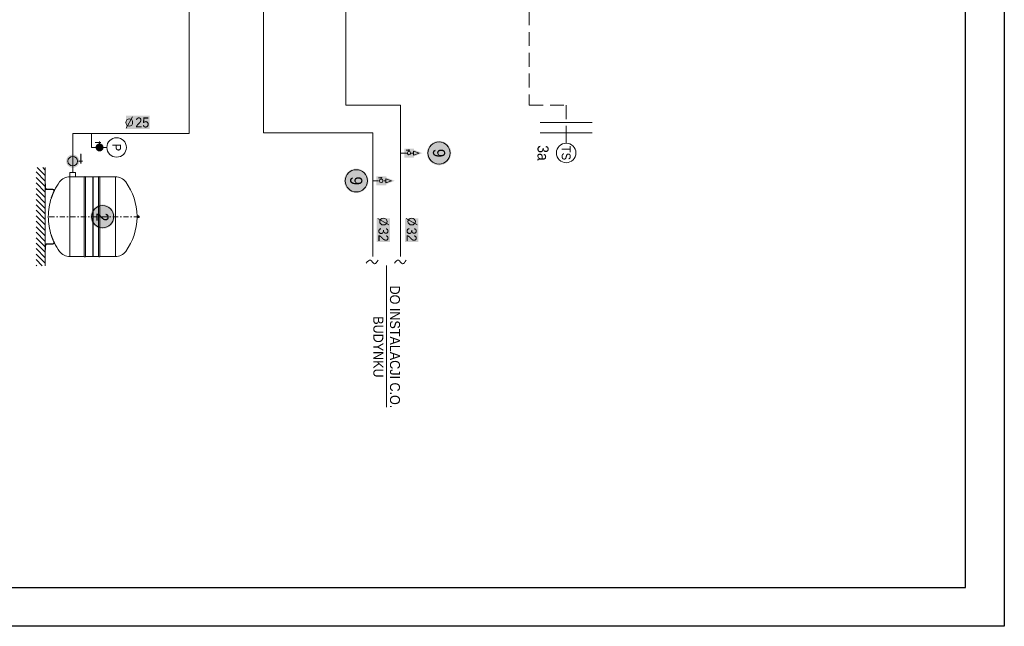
# Model space of a CAD drawing. Header units: millimetres. Extents: x -12568 to -9598, y -268547 to -264347.
# Tile 2 of 4: x -11375 to -9598, y -268547 to -267453. Entities that reach past the tile are written whole.
import ezdxf
from ezdxf.enums import TextEntityAlignment as Align
from ezdxf.lldxf.tags import DXFTag

# ---------------------------------------------------------------- set-up
doc = ezdxf.new("R2010")
doc.units = ezdxf.units.MM
for name, pattern in [('DASHDOT', [25.4, 12.7, -6.35, 0, -6.35]), ('DASHED2', [0.375, 0.25, -0.125]), ('DASHEDX2', [38.1, 25.4, -12.7])]:
    doc.linetypes.add(name, pattern=pattern)
doc.layers.get('0').update_dxf_attribs({"color": 20, "lineweight": 35})
for name, color, linetype, lineweight in [('-- CO_nastawy', 11, 'Continuous', 9), ('-- CO_opis', 11, 'Continuous', 0), ('-- CO_rury', 51, 'Continuous', 9)]:
    doc.layers.add(name, color=color, linetype=linetype, lineweight=lineweight)
doc.layers.add('-- RAMKA', color=11, linetype='Continuous')
doc.layers.add('Reflex_252', color=252, linetype='Continuous')
doc.styles.add('A', font='arial.ttf', dxfattribs={"width": 0.9})
doc.styles.add('R', font='romans.shx')
tags = doc.linetypes.add('DASH', pattern=[15, 10, -5]).pattern_tags.tags
tags[6:7] = [DXFTag(74, 4), DXFTag(75, 0), DXFTag(340, '0'), DXFTag(46, 0.0), DXFTag(50, 0.0), DXFTag(44, 0.0), DXFTag(45, 0.0)]
tags[4:5] = [DXFTag(74, 4), DXFTag(75, 0), DXFTag(340, '0'), DXFTag(46, 0.0), DXFTag(50, 0.0), DXFTag(44, 0.0), DXFTag(45, 0.0)]

# ---------------------------------------------------------------- blocks, each defined once
blk = doc.blocks.new('-- NG 80')
at = {"color": 50, "linetype": 'Continuous', "ltscale": 0.5, "extrusion": (0, 1, 0)}
for p, q in [((5.5, 557.3), (-5.5, 557.3)), ((-5.5, 555.8), (-5.5, 557.3)), ((5.5, 555.8), (-5.5, 555.8)), ((-5, 554.5), (-5, 555.8)), ((5, 554.5), (-5, 554.5)), ((-5, 554.5), (-5, 554.5)), ((-4.5, 562.5), (-4.8, 557.3)), ((4.5, 562.5), (-4.5, 562.5)), ((-4, 552), (-4, 554.5)), ((3.4, 563.9), (-3.4, 563.9)), ((1.6, 565), (-1.6, 565)), ((4, 552), (4, 554.5)), ((4.5, 562.5), (4.8, 557.3)), ((5, 554.5), (5, 555.8)), ((5, 554.5), (5, 554.5)), ((5.5, 555.8), (5.5, 557.3)), ((-240, 422), (240, 422)), ((240, 329), (-240, 329)), ((240, 321), (-240, 321)), ((-240, 288), (240, 288)), ((240, 285), (-240, 285)), ((240, 242), (-240, 242)), ((240, 234), (-240, 234)), ((240, 148), (-240, 148))]:
    blk.add_line(p, q, dxfattribs=at)
at = {"color": 50, "linetype": 'DASHDOT', "ltscale": 2.5}
blk.add_line((0, 565), (0, 18), dxfattribs=at)
at = {"color": 0, "extrusion": (0, 1, 0)}
for p, q in [((-240, 329), (-240, 422.2)), ((240, 329), (240, 422.2)), ((-240, 288), (-240, 321)), ((240, 288), (240, 321)), ((-237, 285), (-240, 288)), ((-240, 242), (-240, 285)), ((237, 285), (240, 288)), ((240, 242), (240, 285)), ((-240, 147.8), (-240, 234)), ((240, 147.8), (240, 234))]:
    blk.add_line(p, q, dxfattribs=at)
at = {"color": 50, "linetype": 'Continuous', "ltscale": 0.5}
blk.add_line((240, 181.8), (240, 148.2), dxfattribs=at)
at = {"color": 11, "extrusion": (0, 1, 0)}
for p, q in [((-197.5, 2), (-173.3, 2)), ((-197.5, 0), (-197.5, 2)), ((-172.5, 0), (-197.5, 0)), ((-192.5, 0), (-192.5, 2)), ((-177.5, 0), (-177.5, 2)), ((-165.3, 10), (-165.3, 45.7)), ((-163.2, 10), (-163.2, 45.7)), ((-162.5, 10), (-162.5, 45.7)), ((-113, 35.5), (-112.7, 36.4)), ((113, 35.5), (112.7, 36.4)), ((162.5, 10), (162.5, 45.7)), ((163.2, 10), (163.2, 45.7)), ((165.3, 10), (165.3, 45.7)), ((172.5, 0), (197.5, 0)), ((197.5, 2), (173.3, 2)), ((177.5, 0), (177.5, 2)), ((192.5, 0), (192.5, 2)), ((197.5, 0), (197.5, 2))]:
    blk.add_line(p, q, dxfattribs=at)
at = {"color": 0, "extrusion": (0, 0, -1)}
for centre, radius, start, end in [((0, 198), 354, 53.90051, 89.35258), ((0, 198), 354, 90.64742, 126.09949), ((163.5, 422.2), 76.5, 0, 53.90051), ((-163.5, 422.2), 76.5, 126.09949, 180), ((235.6, 325), 5.5, 330.59965, 29.40035), ((242.5, 329.1), 2.5, 182.04774, 213.76116), ((242.5, 320.9), 2.5, 146.23884, 177.95226), ((-242.5, 329.1), 2.5, 326.23884, 357.95226), ((-242.5, 320.9), 2.5, 2.04774, 33.76116), ((-235.6, 325), 5.5, 150.59965, 209.40035), ((235.6, 238), 5.5, 330.59965, 29.40035), ((242.5, 242.1), 2.5, 182.04774, 213.76116), ((-242.5, 242.1), 2.5, 326.23884, 357.95226), ((-235.6, 238), 5.5, 150.59965, 209.40035), ((242.5, 233.9), 2.5, 146.23884, 177.95226), ((-242.5, 233.9), 2.5, 2.04774, 33.76116), ((163.5, 147.8), 76.5, 306.09949, 0), ((-163.5, 147.8), 76.5, 180, 233.90051), ((0, 372), 354, 296.48883, 306.09949), ((0, 372), 354, 233.90051, 243.51117), ((0, 372), 354, 288.56161, 296.48883), ((0, 372), 354, 270, 288.56161), ((0, 372), 354, 251.43839, 270), ((0, 372), 354, 243.51117, 251.43839)]:
    blk.add_arc(centre, radius, start, end, dxfattribs=at)
at = {"color": 50, "linetype": 'Continuous', "ltscale": 0.5, "extrusion": (0, 0, -1)}
for centre, radius, start, end in [((0, 560.2), 5.07, 27.17918, 44.70241), ((0, 198), 354, 89.35258, 90.64742), ((3.4, 563.6), 0.3, 45.51921, 90), ((0.1, 562.9), 2.59, 21.10312, 52.22262), ((1.6, 564.8), 0.2, 56.53969, 90), ((-1.6, 564.8), 0.2, 90, 123.46031), ((-0.1, 562.9), 2.59, 127.77738, 158.89688), ((-3.4, 563.6), 0.3, 90, 134.48079), ((0, 560.2), 5.07, 135.29759, 152.82082)]:
    blk.add_arc(centre, radius, start, end, dxfattribs=at)
at = {"color": 11}
for centre, radius, start, end in [((-173.3, 10), 8.02, 269.83911, 359.84973), ((-173.3, 10), 10, 269.83982, 359.85318), ((-155.5, 45.7), 7, 67.28448, 180), ((-23.6, 305), 283.2, 242.93479, 248.61518), ((-245, -260.2), 323.9, 65.94602, 68.60779), ((245, -260.2), 323.9, 111.39221, 114.05398), ((23.6, 305), 283.2, 291.38482, 297.06521), ((155.5, 45.7), 7, 0, 112.71552), ((173.3, 10), 10, 180.14682, 270.16018), ((173.3, 10), 8.02, 180.15027, 270.16089)]:
    blk.add_arc(centre, radius, start, end, dxfattribs=at)
at = {"color": 11, "extrusion": (0, 0, -1)}
for centre, radius, start, end in [((172.5, 10), 10, 180, 270), ((155.5, 45.7), 9.76, 0, 75.81202), ((155.5, 45.7), 7.75, 0, 112.71552), ((23.6, 305), 283.9, 288.34812, 297.06521), ((-23.6, 305), 283.9, 242.93479, 251.65188), ((-155.5, 45.7), 7.75, 67.28448, 180), ((-155.5, 45.7), 9.76, 104.18798, 180), ((-172.5, 10), 10, 270, 0)]:
    blk.add_arc(centre, radius, start, end, dxfattribs=at)
at = {"layer": 'Reflex_252', "color": 0, "extrusion": (0, 1, 0)}
for p, q in [((-152.5, 52.8), (-152.5, 52.8)), ((-152.5, 52.8), (-152.5, 52.8)), ((152.5, 52.8), (152.5, 52.8)), ((152.5, 52.8), (152.5, 52.8))]:
    blk.add_line(p, q, dxfattribs=at)
blk = doc.blocks.new('-- CZUJNIK TEMP._2')
at = {"layer": '-- CO_rury', "color": 51}
blk.add_line((0, 0), (0, 18.5), dxfattribs=at)
at = {"layer": '-- CO_rury', "color": 11, "linetype": 'Continuous'}
blk.add_circle((0, 36.1), 17.6, dxfattribs=at)
at = {"color": 7, "style": 'A', "width": 0.9, "flags": 12}
blk.add_attdef('OZN', text='', height=16, dxfattribs=at).set_placement((0, 36.1), align=Align.MIDDLE_CENTER)
blk = doc.blocks.new('-- NR_22')
h = blk.add_hatch(color=251)
edge = h.paths.add_edge_path()
edge.add_arc((0, 30), 22, 0, 360)
at = {"color": 50}
blk.add_circle((0, 30), 20, dxfattribs=at)
at = {"style": 'A', "width": 0.9, "flags": 12}
blk.add_attdef('22', text='', height=20, dxfattribs=at).set_placement((0, 30, 0.1), align=Align.MIDDLE_CENTER)
blk = doc.blocks.new('-- zawór_11')
blk.add_hatch(color=251).paths.add_polyline_path([(1, 7.2), (1, 8), (2.6, 8), (2.6, 10), (1, 10), (1, 10.7), (-1, 10.7), (-1, 10), (-7.9, 10), (-7.9, 8), (-1, 8), (-1, 7.2, 14.430703)])
at = {"color": 11, "linetype": 'Continuous'}
blk.add_line((2.6, 9), (-7.9, 9), dxfattribs=at)
at = {"color": 50, "linetype": 'Continuous'}
blk.add_line((0, 6.2), (0, 10.7), dxfattribs=at)
at = {"color": 11, "linetype": 'Continuous'}
blk.add_circle((0, 0), 5.25, dxfattribs=at)
blk = doc.blocks.new('zawór')
blk.add_hatch(color=251).paths.add_polyline_path([(1, 7.2), (1, 8), (2.6, 8), (2.6, 10), (1, 10), (1, 10.7), (-1, 10.7), (-1, 10), (-7.9, 10), (-7.9, 8), (-1, 8), (-1, 7.2, 14.430703)])
at = {"color": 51, "linetype": 'Continuous'}
blk.add_line((2.6, 9), (-7.9, 9), dxfattribs=at)
at = {"color": 11, "linetype": 'Continuous'}
blk.add_line((0, 6.2), (0, 10.7), dxfattribs=at)
at = {"color": 51, "linetype": 'Continuous'}
blk.add_circle((0, 0), 5.25, dxfattribs=at)
blk = doc.blocks.new('A$C4B4B19B7')
h = blk.add_hatch()
h.set_pattern_fill('ANSI31', color=50, scale=4.4, style=0)
h.set_pattern_definition([(135, (7205.81, -6477.242), (9.878282, 9.878282), [])])
h.paths.add_polyline_path([(177, -33), (177, 0), (-177, 0), (-177, -33)])
at = {"color": 51}
blk.add_line((177, 0), (-177, 0), dxfattribs=at)
blk = doc.blocks.new('odpowietrznik autom.')
blk.add_hatch(color=251).paths.add_polyline_path([(3.9, 12.8), (5.5, 12.8), (5.5, 1), (-5.5, 1), (-5.5, 12.8), (-3.9, 12.8), (0, 23)])
at = {"color": 51}
for p, q in [((0, 12.3), (0, 9.8)), ((-3.6, 7.7), (-3.6, 3.5)), ((0, 3.6), (0, 0))]:
    blk.add_line(p, q, dxfattribs=at)
at = {"color": 11}
blk.add_line((-2.5, 6.7), (-4.3, 6.7), dxfattribs=at)
blk.add_lwpolyline([(0, 18.9), (-2.5, 12.3), (2.5, 12.3)], close=True, dxfattribs=at)
at = {"color": 51}
blk.add_ellipse((0, 6.7), major_axis=(1.48, 1.48), ratio=1, start_param=0.785398, end_param=7.068583, dxfattribs=at)
blk = doc.blocks.new('A$C64AF1EC1')
at = {"layer": '-- CO_nastawy', "ltscale": 0.5}
blk.add_blockref('odpowietrznik autom.', (0, 0), dxfattribs=at)
blk = doc.blocks.new('-- NR')
at = {"style": 'A', "width": 0.9, "flags": 12}
blk.add_attdef('NR', text='', height=20, dxfattribs=at).set_placement((0, 24), align=Align.MIDDLE_CENTER)
blk = doc.blocks.new('*U222')
at = {"layer": '-- RAMKA', "color": 50}
blk.add_lwpolyline([(0, 2970), (4200, 2970), (4200, 0), (0, 0)], close=True, dxfattribs=at)
at = {"layer": '-- RAMKA', "color": 11}
blk.add_lwpolyline([(300, 69.4), (4130, 69.4), (4130, 2900), (300, 2900)], close=True, dxfattribs=at)
blk = doc.blocks.new('-- fi_średnica_k')
blk.add_hatch(color=251).paths.add_polyline_path([(21.4, 32), (-21.4, 32), (-21.4, 8), (21.4, 8)])
at = {"insert": (-6.8, 20), "char_height": 20, "width": 56.29, "attachment_point": 6, "style": 'R'}
blk.add_mtext('{\\C11;%%C}', dxfattribs=at)
at = {"color": 7, "style": 'A', "width": 0.9, "flags": 12}
blk.add_attdef('SR', text='', height=18, dxfattribs=at).set_placement((8, 20), align=Align.MIDDLE_CENTER)
blk = doc.blocks.new('końcówka')
at = {"color": 11, "linetype": 'Continuous', "ltscale": 100}
blk.add_open_spline([(-4.2, 6.8), (-6.6, 5.3), (-11.4, 2.4), (-1.8, -2.3), (-5.8, -5.8), (-7.7, -7.5)], degree=3, knots=[0, 0, 0, 0, 6.182358, 12.604954, 18.629599, 18.629599, 18.629599, 18.629599], dxfattribs=at)

msp = doc.modelspace()

# ---------------------------------------------------------------- linework, layer by layer
at = {"layer": '-- CO_opis', "color": 11, "lineweight": 0}
msp.add_line((-10712.6, -267896.1), (-10712.6, -268151.7), dxfattribs=at)
at = {"layer": '-- CO_rury', "color": 51}
for p, q in [((-10341.8, -267638.1), (-10435.3, -267638.1)), ((-10341.8, -267657.1), (-10435.3, -267657.1)), ((-11230.6, -267683.3), (-11245.1, -267683.3))]:
    msp.add_line(p, q, dxfattribs=at)
at = {"layer": '-- CO_rury', "color": 171, "linetype": 'Continuous', "ltscale": 100}
for p, q in [((-10682.3, -267693.5), (-10687.3, -267693.5)), ((-10732.3, -267743.5), (-10737.3, -267743.5))]:
    msp.add_line(p, q, dxfattribs=at)
at = {"layer": '-- CO_rury', "color": 11, "linetype": 'DASHED2', "ltscale": 100}
msp.add_lwpolyline([(-10455.1, -267250.2), (-10455.1, -267607.1), (-10388.5, -267607.1), (-10388.5, -267666.9)], dxfattribs=at)
at = {"layer": '-- CO_rury', "color": 91, "linetype": 'Continuous', "ltscale": 4}
msp.add_lwpolyline([(-11279, -267728.7), (-11279, -267658.3), (-11068.8, -267658.3), (-11068.8, -267658.3), (-11068.8, -267314), (-10934.8, -267314)], dxfattribs=at)
at = {"layer": '-- CO_rury', "color": 171, "linetype": 'DASH', "ltscale": 5}
msp.add_lwpolyline([(-10934.8, -267427.8), (-10934.8, -267657.1), (-10737.3, -267657.1), (-10737.5, -267880.2)], dxfattribs=at)
at = {"layer": '-- CO_rury', "color": 171, "linetype": 'Continuous', "ltscale": 100}
msp.add_lwpolyline([(-10786, -267427.8), (-10786, -267607.1), (-10687.3, -267607.1), (-10687.3, -267880.2)], dxfattribs=at)
at = {"layer": '-- CO_rury', "color": 11, "linetype": 'Continuous', "lineweight": 13}
msp.add_lwpolyline([(-11284.1, -267736.2), (-11284.1, -267728.7), (-11274, -267728.7), (-11274, -267736.2)], dxfattribs=at)
at = {"layer": '-- RAMKA', "linetype": 'Continuous', "lineweight": 13}
msp.add_line((-11245.1, -267683.3), (-11245.1, -267658.3), dxfattribs=at)

# ---------------------------------------------------------------- block references
at = {"layer": '-- CO_opis', "lineweight": 0}
ref = msp.add_blockref('-- fi_średnica_k', (-11161.5, -267658.3), dxfattribs=dict(at, zscale=0.001))
ref.add_attrib('SR', '25', dxfattribs={"layer": '0', "color": 7, "height": 18, "style": 'A', "width": 0.9}).set_placement((-11153.5, -267638.3), align=Align.MIDDLE_CENTER)
at = {"layer": '-- CO_opis'}
ref = msp.add_blockref('-- NR_22', (-10647.9, -267693.5), dxfattribs=dict(at, zscale=0.001, rotation=269.9999999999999))
ref.add_attrib('22', '9', dxfattribs={"layer": '0', "height": 22, "rotation": 270, "style": 'A', "width": 0.9}).set_placement((-10617.9, -267693.5, 0), align=Align.MIDDLE_CENTER)
ref = msp.add_blockref('-- NR', (-10454.2, -267693.3), dxfattribs=dict(at, rotation=269.9999999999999))
ref.add_attrib('NR', '3a', dxfattribs={"layer": '0', "height": 20, "rotation": 270, "style": 'A', "width": 0.9}).set_placement((-10430.2, -267693.3), align=Align.MIDDLE_CENTER)
ref = msp.add_blockref('-- NR_22', (-10797.3, -267743.5), dxfattribs=dict(at, zscale=0.001, rotation=269.9999999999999))
ref.add_attrib('22', '9', dxfattribs={"layer": '0', "height": 22, "rotation": 270, "style": 'A', "width": 0.9}).set_placement((-10767.3, -267743.5, 0), align=Align.MIDDLE_CENTER)
ref = msp.add_blockref('-- NR_22', (-11255.2, -267808.2), dxfattribs=dict(at, xscale=-1, zscale=0.001, rotation=269.9999999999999))
ref.add_attrib('22', '2', dxfattribs={"layer": '0', "height": 22, "rotation": 270, "style": 'A', "width": 0.9}).set_placement((-11225.2, -267808.9, 0), align=Align.MIDDLE_CENTER)
at = {"layer": '-- CO_opis', "lineweight": 0}
ref = msp.add_blockref('-- fi_średnica_k', (-10738.3, -267832.5), dxfattribs=dict(at, zscale=0.001, rotation=269.9999999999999))
ref.add_attrib('SR', '32', dxfattribs={"layer": '0', "color": 7, "height": 18, "rotation": 270, "style": 'A', "width": 0.9}).set_placement((-10718.3, -267840.5), align=Align.MIDDLE_CENTER)
ref = msp.add_blockref('-- fi_średnica_k', (-10687.3, -267832.5), dxfattribs=dict(at, zscale=0.001, rotation=269.9999999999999))
ref.add_attrib('SR', '32', dxfattribs={"layer": '0', "color": 7, "height": 18, "rotation": 270, "style": 'A', "width": 0.9}).set_placement((-10667.3, -267840.5), align=Align.MIDDLE_CENTER)
at = {"layer": '-- CO_rury', "color": 171, "linetype": 'Continuous', "ltscale": 100}
ref = msp.add_blockref('-- CZUJNIK TEMP._2', (-11235.9, -267683.3), dxfattribs=dict(at, rotation=269.9999999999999))
ref.add_attrib('OZN', 'P', dxfattribs={"layer": '0', "color": 7, "height": 16, "rotation": 270, "style": 'A', "width": 0.9}).set_placement((-11199.7, -267683.3), align=Align.MIDDLE_CENTER)
ref = msp.add_blockref('-- CZUJNIK TEMP._2', (-10388.5, -267657.1), dxfattribs=dict(at, rotation=179.9999999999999))
ref.add_attrib('OZN', 'TS', dxfattribs={"layer": '0', "color": 7, "height": 16, "rotation": 270, "style": 'A', "width": 0.9}).set_placement((-10388.5, -267693.3), align=Align.MIDDLE_CENTER)
at = {"layer": '-- CO_rury', "linetype": 'Continuous', "lineweight": 0}
msp.add_blockref('-- zawór_11', (-11230.6, -267683.3), dxfattribs=at)
at = {"layer": '-- CO_rury', "color": 131, "ltscale": 0.5, "xscale": 1.5, "yscale": 1.5, "rotation": 269.9999999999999}
for p in [(-10682.3, -267693.5), (-10732.3, -267743.5)]:
    msp.add_blockref('A$C64AF1EC1', p, dxfattribs=at)
at = {"layer": '-- CO_rury', "color": 131, "linetype": 'Continuous', "ltscale": 100, "xscale": 1.650000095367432, "yscale": 1.649999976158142, "zscale": 1.1, "rotation": 269.9999999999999}
msp.add_blockref('zawór', (-11279, -267708.1), dxfattribs=at)
at = {"layer": '-- CO_rury', "color": 91, "linetype": 'DASHEDX2', "ltscale": 30, "rotation": 269.9999999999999}
for name, xscale, yscale in [('A$C4B4B19B7', -0.5, 0.5), ('-- NG 80', -0.3, 0.3)]:
    msp.add_blockref(name, (-11328.5, -267808.2), dxfattribs=dict(at, xscale=xscale, yscale=yscale))
at = {"layer": '-- CO_rury', "color": 51, "xscale": -1.5, "yscale": 1.5, "zscale": 0.001, "rotation": 270.0000000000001}
for p in [(-10738, -267880.2), (-10687.3, -267880.2)]:
    msp.add_blockref('końcówka', p, dxfattribs=at)
at = {"layer": '-- RAMKA', "linetype": 'Continuous', "lineweight": 0, "rotation": 269.9999999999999}
msp.add_blockref('*U222', (-12567.7, -264346.9), dxfattribs=at)

# ---------------------------------------------------------------- texts
at = {"layer": '-- CO_opis', "insert": (-10712.6, -268043.1), "char_height": 18, "attachment_point": 5, "rotation": 270, "style": 'A'}
msp.add_mtext('DO INSTALACJI C.O.\\PBUDYNKU', dxfattribs=at)

doc.saveas('drawing.dxf')
